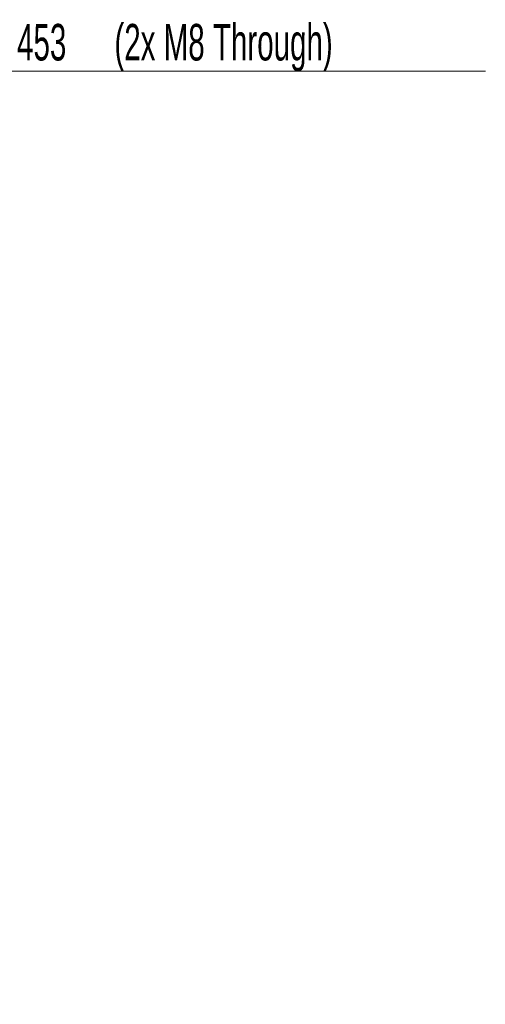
# Model space of a CAD drawing. Header units: millimetres. Extents: x 0 to 11920, y 0 to 8400.
# Tile 45 of 64: x 9588 to 10481, y 2088 to 3975. Entities that reach past the tile are written whole.
import ezdxf

# ---------------------------------------------------------------- set-up
doc = ezdxf.new("R2010")
doc.units = ezdxf.units.MM
doc.header["$LTSCALE"] = 20
doc.styles.add('SLDTEXTSTYLE0', font='TXT', dxfattribs={"width": 0.605})
doc.dimstyles.new('SLDDIMSTYLE0', dxfattribs={"dimtxt": 70, "dimasz": 70, "dimexe": 0, "dimexo": 0.0625, "dimgap": 17.5, "dimtad": 1, "dimdec": 1, "dimrnd": 1e-09, "dimzin": 12, "dimdsep": 46, "dimtxsty": 'SLDTEXTSTYLE0', "dimsah": 1, "dimcen": 0.09, "dimadec": 0, "dimazin": 3, "dimtfac": 1, "dimtofl": 0, "dimtmove": 0, "dimatfit": 3, "dimfxl": 1, "dimfrac": 2, "dimtolj": 1, "dimtzin": 12, "dimarcsym": 0})

# ---------------------------------------------------------------- blocks, each defined once
blk = doc.blocks.new('_D')
at = {"color": 7, "linetype": 'Continuous', "lineweight": 0}
for p, q in [((9105.7, 3785.5), (9105.7, 3906.2)), ((9558.7, 2030.2), (9558.7, 3906.2)), ((9558.7, 3876.2), (9105.7, 3876.2)), ((9558.7, 3876.2), (10481.2, 3876.2))]:
    blk.add_line(p, q, dxfattribs=at)
at = {"color": 7, "linetype": 'Continuous', "lineweight": 18}
for points in [[(9105.7, 3876.2), (9175.7, 3866.2), (9175.7, 3886.2)], [(9558.7, 3876.2), (9488.7, 3886.2), (9488.7, 3866.2)]]:
    blk.add_solid(points, dxfattribs=at)
at = {"color": 7, "linetype": 'Continuous', "lineweight": 18, "char_height": 70, "attachment_point": 1, "style": 'SLDTEXTSTYLE0'}
for s, insert in [('453', (9583.3, 3966.4)), ('(2x M8 Through)', (9770, 3966.4))]:
    blk.add_mtext(s, dxfattribs=dict(at, insert=insert))

msp = doc.modelspace()

# ---------------------------------------------------------------- dimensions: what is measured, and where the dimension line sits
at = {"color": 7, "linetype": 'Continuous', "lineweight": 18}
dim = msp.add_linear_dim(base=(9105.74, 3876.18), p1=(9558.74, 2026.15), p2=(9105.74, 3781.49), angle=0, text='<> (2x M8 Through)', dimstyle='SLDDIMSTYLE0', dxfattribs=at)
dim.commit()
dim.dimension.update_dxf_attribs({"geometry": '_D', "text_midpoint": (10032.24, 3876.18), "dimtype": 160})

doc.saveas('drawing.dxf')
